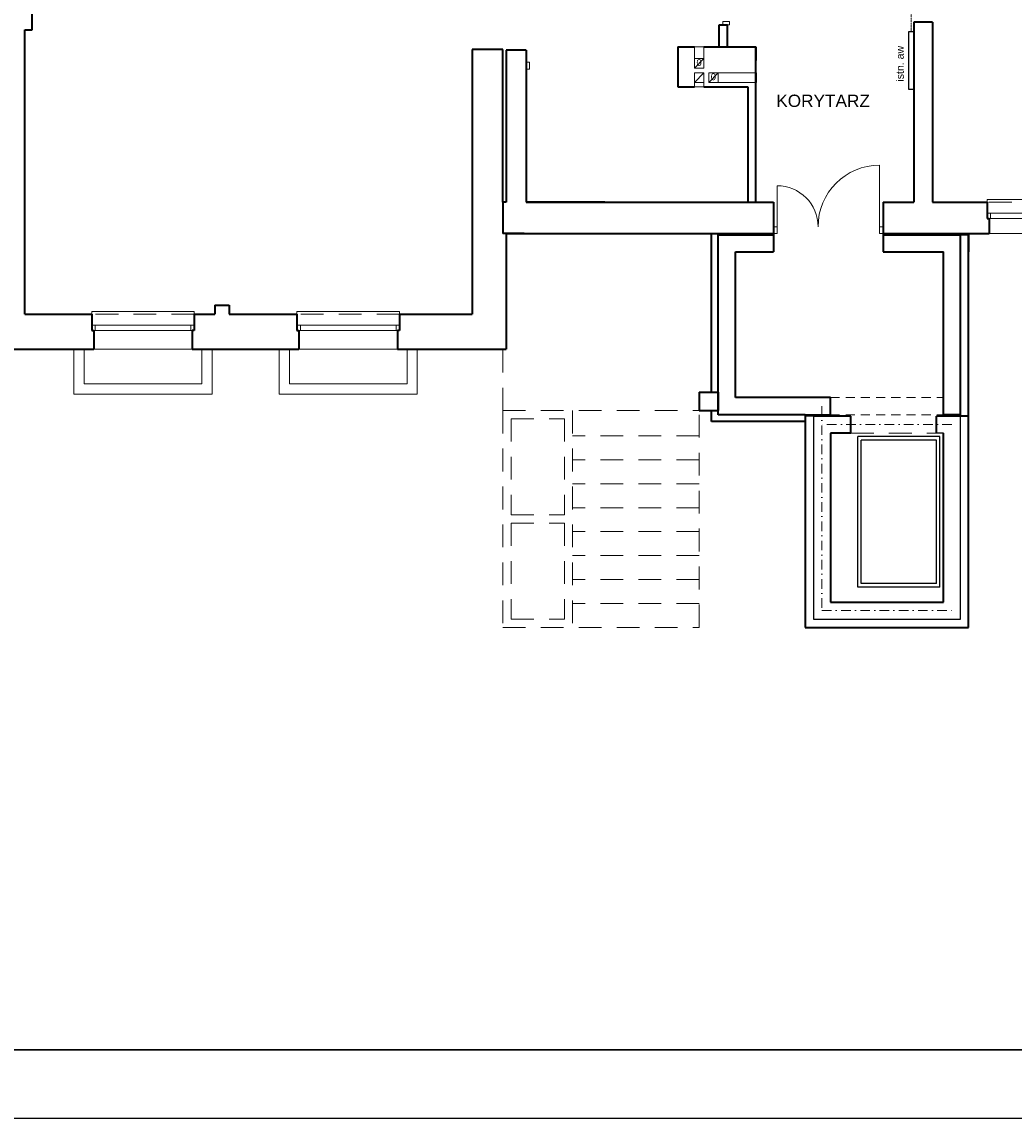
# Model space of a CAD drawing. Header units: millimetres. Extents: x -1249 to 11358, y -460 to 20182.
# Tile 24 of 37: x 4235 to 5686, y 14389 to 15992. Entities that reach past the tile are written whole.
import ezdxf
from ezdxf.enums import TextEntityAlignment as Align

# ---------------------------------------------------------------- set-up
doc = ezdxf.new("R2010")
doc.units = ezdxf.units.MM
for name, pattern in [('BORDERX2', [3.5, 1, -0.5, 1, -0.5, 0, -0.5]), ('DASHDOTX2', [2, 1, -0.5, 0, -0.5]), ('DGN Style 2', [55.531736, 33.319042, -22.212694]), ('DOT', [0.25, 0, -0.25])]:
    doc.linetypes.add(name, pattern=pattern)
for name, color, linetype, lineweight in [('dzrwi', 6, 'Continuous', 0), ('inwentaryzacja', 7, 'Continuous', 35), ('KONTURY', 92, 'Continuous', 30), ('OKNA', 3, 'Continuous', 20), ('osie', 7, 'DASHDOTX2', 20), ('przerywane', 7, 'DGN Style 2', 0), ('ściana do wyburzenia', 40, 'DOT', 25), ('ściana proj. - dział', 255, 'Continuous', 35)]:
    doc.layers.add(name, color=color, linetype=linetype, lineweight=lineweight)
for name, color, linetype in [('i_eE', 5, 'Continuous'), ('opisy', 7, 'Continuous'), ('OPRAWA02', 4, 'Continuous')]:
    doc.layers.add(name, color=color, linetype=linetype)
doc.styles.add('jagoda-100', font='arial.ttf', dxfattribs={"height": 18})
doc.styles.get("Standard").update_dxf_attribs({"font": 'ARIAL.TTF'})
doc.styles.add('Style-SWISSLT_1250', font='SWISSLT_1250.shx')

# ---------------------------------------------------------------- blocks, each defined once
blk = doc.blocks.new('*U133')
at = {"layer": 'OKNA', "linetype": 'Continuous'}
for p, q in [((-72, 28), (72, 28)), ((75, 1), (-75, 1)), ((-70, -7), (-70, 1)), ((70, -7), (70, 1)), ((75, -7), (-75, -7)), ((-75, -27), (-75, -23)), ((-75, -27), (75, -27)), ((75, -27), (75, -23))]:
    blk.add_line(p, q, dxfattribs=at)
at = {"layer": 'OKNA', "linetype": 'DGN Style 2'}
blk.add_line((-75, -23), (75, -23), dxfattribs=at)
blk = doc.blocks.new('*U135')
at = {"layer": 'OKNA', "linetype": 'Continuous'}
for p, q in [((-69, 23), (72, 23)), ((75, 1), (-72, 1)), ((-67, -7), (-67, 1)), ((70, -7), (70, 1)), ((75, -7), (-72, -7)), ((-72, -27), (-72, -23)), ((-72, -27), (75, -27)), ((75, -27), (75, -23))]:
    blk.add_line(p, q, dxfattribs=at)
at = {"layer": 'OKNA', "linetype": 'DGN Style 2'}
blk.add_line((-72, -23), (75, -23), dxfattribs=at)
blk = doc.blocks.new('istn. aw')
blk.add_lwpolyline([(2553.5, 16168.5), (2469.5, 16168.5), (2469.5, 16160.4), (2553.5, 16160.4)], close=True)
blk.add_text('istn. aw', height=11.03).set_placement((2480.6, 16175.2))

msp = doc.modelspace()

# ---------------------------------------------------------------- linework, layer by layer
for p, q in [((5607.125, 15680.417), (5619.125, 15680.417)), ((5417.125, 15417.417), (5380.125, 15417.417)), ((5392.125, 15415.417), (5380.125, 15415.417)), ((5392.125, 15415.417), (5392.125, 15118.417)), ((5607.125, 15118.417), (5607.125, 15415.417)), ((5457.125, 15165.417), (5457.125, 15385.417)), ((5577.125, 15385.417), (5457.125, 15385.417)), ((5572.125, 15380.417), (5462.125, 15380.417)), ((5462.125, 15170.417), (5462.125, 15380.417)), ((5582.125, 15390.417), (5572.125, 15390.417)), ((5572.125, 15170.417), (5572.125, 15380.417)), ((5577.125, 15165.417), (5577.125, 15385.417)), ((5572.125, 15170.417), (5462.125, 15170.417)), ((5577.125, 15165.417), (5457.125, 15165.417)), ((5392.125, 15118.417), (5572.125, 15118.417)), ((5572.125, 15118.417), (5607.125, 15118.417))]:
    msp.add_line(p, q)
at = {"layer": 'dzrwi', "linetype": 'Continuous'}
for p, q in [((5218.125, 15938.392), (5218.125, 15955.417)), ((5218.125, 15955.417), (5232.125, 15955.417)), ((5232.125, 15938.392), (5232.125, 15955.417)), ((5218.125, 15924.392), (5232.125, 15938.392)), ((5218.125, 15903.392), (5232.125, 15917.392)), ((5218.125, 15910.417), (5218.125, 15897.199)), ((5232.125, 15910.417), (5232.125, 15897.199)), ((5239.125, 15903.392), (5253.125, 15917.392)), ((5253.125, 15917.392), (5308.125, 15917.392)), ((5218.125, 15897.199), (5232.125, 15897.199)), ((5253.125, 15903.392), (5308.125, 15903.392))]:
    msp.add_line(p, q, dxfattribs=at)
at = {"layer": 'dzrwi'}
for p, q in [((5488.963, 15692.417), (5488.963, 15782.417)), ((5338.963, 15692.417), (5338.963, 15752.417)), ((4311.125, 15447.417), (4311.125, 15513.417)), ((4326.125, 15462.417), (4326.125, 15513.417)), ((4498.125, 15462.417), (4498.125, 15513.417)), ((4513.125, 15447.417), (4513.125, 15513.417)), ((4611.125, 15447.417), (4611.125, 15513.417)), ((4626.125, 15462.417), (4626.125, 15513.417)), ((4798.125, 15462.417), (4798.125, 15513.417)), ((4813.125, 15447.417), (4813.125, 15513.417)), ((4326.125, 15462.417), (4498.125, 15462.417)), ((4626.125, 15462.417), (4798.125, 15462.417)), ((4311.125, 15447.417), (4513.125, 15447.417)), ((4611.125, 15447.417), (4813.125, 15447.417))]:
    msp.add_line(p, q, dxfattribs=at)
at = {"layer": 'dzrwi', "lineweight": 35}
msp.add_line((5243.125, 15450.417), (5243.125, 15682.417), dxfattribs=at)
at = {"layer": 'dzrwi', "linetype": 'DGN Style 2'}
for p, q in [((4938.125, 15423.417), (4938.125, 15513.417)), ((5225.125, 15106.417), (5225.125, 15423.417))]:
    msp.add_line(p, q, dxfattribs=at)
at = {"layer": 'dzrwi', "linetype": 'DGN Style 2', "lineweight": 0}
for p, q in [((4938.125, 15423.417), (5225.125, 15423.417)), ((4938.125, 15423.417), (4938.125, 15106.417)), ((5040.125, 15423.417), (5040.125, 15106.417)), ((4950.125, 15411.417), (5028.125, 15411.417)), ((4950.125, 15411.417), (4950.125, 15270.917)), ((5028.125, 15411.417), (5028.125, 15270.917)), ((5225.125, 15386.417), (5040.125, 15386.417)), ((5225.125, 15351.417), (5040.125, 15351.417)), ((5225.125, 15316.417), (5040.125, 15316.417)), ((5225.125, 15281.417), (5040.125, 15281.417)), ((4950.125, 15270.917), (5028.125, 15270.917)), ((4950.125, 15258.917), (5028.125, 15258.917)), ((4950.125, 15258.917), (4950.125, 15118.417)), ((5028.125, 15258.917), (5028.125, 15118.417)), ((5225.125, 15246.417), (5040.125, 15246.417)), ((5225.125, 15211.417), (5040.125, 15211.417)), ((5225.125, 15176.417), (5040.125, 15176.417)), ((5225.125, 15141.417), (5040.125, 15141.417)), ((4950.125, 15118.417), (5028.125, 15118.417)), ((4938.125, 15106.417), (5225.125, 15106.417))]:
    msp.add_line(p, q, dxfattribs=at)
at = {"layer": 'dzrwi', "flags": 128}
for points in [[(5269.533, 15987.417), (5269.533, 15992.417), (5259.533, 15992.417), (5259.533, 15987.417)], [(4972.125, 15922.984), (4977.125, 15922.984), (4977.125, 15932.984), (4972.125, 15932.984)], [(5338.963, 15692.417), (5333.963, 15692.417), (5333.963, 15682.417), (5338.963, 15682.417)], [(5493.963, 15692.417), (5488.963, 15692.417), (5488.963, 15682.417), (5493.963, 15682.417)]]:
    msp.add_lwpolyline(points, close=True, dxfattribs=at)
at = {"layer": 'dzrwi', "linetype": 'Continuous', "flags": 128}
for points in [[(5218.125, 15938.392), (5232.125, 15938.392), (5232.125, 15924.392), (5218.125, 15924.392)], [(5218.125, 15917.392), (5232.125, 15917.392), (5232.125, 15903.392), (5218.125, 15903.392)], [(5239.125, 15917.392), (5253.125, 15917.392), (5253.125, 15903.392), (5239.125, 15903.392)]]:
    msp.add_lwpolyline(points, close=True, dxfattribs=at)
at = {"layer": 'dzrwi'}
for centre, radius, start, end in [((5488.963, 15692.417), 90, 90, 180), ((5338.963, 15692.417), 60, 0, 90)]:
    msp.add_arc(centre, radius, start, end, dxfattribs=at)
at = {"layer": 'i_eE', "linetype": 'BORDERX2', "lineweight": 18}
msp.add_lwpolyline([(5535.063, 15977.525), (5535.063, 16201.819), (5441.882, 16201.819)], dxfattribs=at)
at = {"layer": 'inwentaryzacja'}
for p, q in [((4250.125, 15980.417), (4250.125, 16118.417)), ((5254.631, 15987.417), (5266.631, 15987.417)), ((5566.125, 15991.417), (5539.125, 15991.417)), ((5539.125, 15991.417), (5539.125, 15728.417)), ((5566.125, 15991.417), (5566.125, 15728.417)), ((4239.125, 15980.417), (4250.125, 15980.417)), ((4239.125, 15564.417), (4239.125, 15980.417)), ((5194.125, 15955.417), (5218.125, 15955.417)), ((5194.125, 15955.417), (5194.125, 15923.417)), ((5232.125, 15955.417), (5308.125, 15955.417)), ((5308.125, 15728.417), (5308.125, 15955.417)), ((5308.125, 15955.417), (5308.125, 15935.417)), ((4893.125, 15951.417), (4893.125, 15564.417)), ((4938.125, 15951.417), (4893.125, 15951.417)), ((4938.125, 15728.417), (4938.125, 15951.417)), ((4972.125, 15950.417), (4943.125, 15950.417)), ((4943.125, 15950.417), (4943.125, 15728.417)), ((4972.125, 15950.417), (4972.125, 15728.417)), ((5194.125, 15923.417), (5194.125, 15897.199)), ((5308.125, 15917.392), (5308.125, 15924.417)), ((5194.125, 15897.199), (5218.125, 15897.199)), ((5232.125, 15897.199), (5296.125, 15897.199)), ((5296.125, 15897.199), (5296.125, 15728.417)), ((4943.125, 15728.417), (4938.125, 15728.417)), ((4938.125, 15728.417), (4938.125, 15682.417)), ((4972.125, 15728.417), (5322.663, 15728.417)), ((5087.125, 15728.417), (4972.125, 15728.417)), ((5308.125, 15728.417), (5333.963, 15728.417)), ((5493.963, 15728.417), (5539.125, 15728.417)), ((5566.125, 15728.417), (5646.125, 15728.417)), ((5646.125, 15728.417), (5646.125, 15704.417)), ((5646.125, 15704.417), (5649.125, 15704.417)), ((5649.125, 15704.417), (5649.125, 15682.417)), ((4956.125, 15682.417), (4938.125, 15682.417)), ((4943.125, 15682.417), (5333.963, 15682.417)), ((4969.125, 15682.417), (4943.125, 15682.417)), ((4943.125, 15682.417), (4943.125, 15513.417)), ((5493.963, 15682.417), (5649.125, 15682.417)), ((4517.125, 15577.417), (4517.125, 15564.417)), ((4517.125, 15577.417), (4538.125, 15577.417)), ((4538.125, 15577.417), (4538.125, 15564.417)), ((4239.125, 15564.417), (4337.125, 15564.417)), ((4337.125, 15564.417), (4337.125, 15540.417)), ((4487.125, 15564.417), (4517.125, 15564.417)), ((4487.125, 15564.417), (4487.125, 15540.417)), ((4538.125, 15564.417), (4637.125, 15564.417)), ((4637.125, 15564.417), (4637.125, 15540.417)), ((4787.125, 15564.417), (4893.125, 15564.417)), ((4787.125, 15564.417), (4787.125, 15540.417)), ((4337.125, 15540.417), (4340.125, 15540.417)), ((4340.125, 15540.417), (4340.125, 15513.417)), ((4484.125, 15540.417), (4484.125, 15513.417)), ((4487.125, 15540.417), (4484.125, 15540.417)), ((4637.125, 15540.417), (4640.125, 15540.417)), ((4640.125, 15540.417), (4640.125, 15513.417)), ((4784.125, 15540.417), (4784.125, 15513.417)), ((4787.125, 15540.417), (4784.125, 15540.417)), ((4178.125, 15513.417), (4340.125, 15513.417)), ((4484.125, 15513.417), (4640.125, 15513.417)), ((4784.125, 15513.417), (4943.125, 15513.417)), ((5253.125, 15450.417), (5253.125, 15423.417))]:
    msp.add_line(p, q, dxfattribs=at)
at = {"layer": 'inwentaryzacja', "linetype": 'Continuous'}
for p, q in [((5308.125, 15917.392), (5308.125, 15903.392)), ((5646.125, 15712.417), (5646.125, 15704.417)), ((4337.125, 15548.417), (4337.125, 15540.417)), ((4487.125, 15548.417), (4487.125, 15540.417)), ((4637.125, 15548.417), (4637.125, 15540.417)), ((4787.125, 15548.417), (4787.125, 15540.417))]:
    msp.add_line(p, q, dxfattribs=at)
at = {"layer": 'inwentaryzacja', "linetype": 'DGN Style 2'}
for p, q in [((5225.125, 15450.417), (5253.125, 15450.417)), ((5225.125, 15450.417), (5225.125, 15423.417)), ((5225.125, 15450.417), (5253.125, 15450.417)), ((5225.125, 15450.417), (5225.125, 15423.417)), ((5253.125, 15450.417), (5253.125, 15423.417)), ((5253.125, 15450.417), (5253.125, 15423.417)), ((5225.125, 15423.417), (5253.125, 15423.417)), ((5225.125, 15423.417), (5253.125, 15423.417))]:
    msp.add_line(p, q, dxfattribs=at)
at = {"layer": 'KONTURY', "color": 0}
msp.add_lwpolyline([(8148.987, 14488.727), (8148.987, 17258.727), (1553.44, 17258.727), (1553.44, 14488.727)], close=True, dxfattribs=at)
at = {"layer": 'opisy'}
msp.add_lwpolyline([(8257.978, 14388.727), (8257.978, 17358.727), (1418.463, 17358.727), (1418.463, 14388.727)], close=True, dxfattribs=at)
at = {"layer": 'osie', "ltscale": 14}
for p, q in [((5404.625, 15429.917), (5404.625, 15130.917)), ((5594.625, 15402.917), (5404.625, 15402.917)), ((5404.625, 15130.917), (5594.625, 15130.917))]:
    msp.add_line(p, q, dxfattribs=at)
at = {"layer": 'przerywane', "ltscale": 0.4}
for p, q in [((5417.125, 15442.417), (5582.125, 15442.417)), ((5417.125, 15417.417), (5582.125, 15417.417))]:
    msp.add_line(p, q, dxfattribs=at)
at = {"layer": 'przerywane'}
msp.add_line((5447.125, 15390.417), (5572.125, 15390.417), dxfattribs=at)
at = {"layer": 'ściana do wyburzenia'}
msp.add_line((5099.125, 15728.417), (5194.125, 15728.417), dxfattribs=at)
at = {"layer": 'ściana proj. - dział'}
for p, q in [((5254.631, 15955.417), (5254.631, 15987.417)), ((5266.631, 15955.417), (5266.631, 15987.841)), ((5333.963, 15728.417), (5333.963, 15655.417)), ((5493.963, 15728.417), (5493.963, 15655.417)), ((5253.125, 15680.417), (5333.963, 15680.417)), ((5253.125, 15417.417), (5253.125, 15680.417)), ((5493.963, 15680.417), (5607.125, 15680.417)), ((5607.125, 15655.417), (5607.125, 15680.417)), ((5619.125, 15415.417), (5619.125, 15682.417)), ((5619.125, 15682.417), (5619.125, 15655.417)), ((5278.125, 15655.417), (5333.963, 15655.417)), ((5278.125, 15442.417), (5278.125, 15655.417)), ((5493.963, 15655.417), (5582.125, 15655.417)), ((5582.125, 15442.417), (5582.125, 15655.417)), ((5607.125, 15442.417), (5607.125, 15655.417)), ((5380.125, 15442.417), (5278.125, 15442.417)), ((5417.125, 15442.417), (5380.125, 15442.417)), ((5417.125, 15415.417), (5417.125, 15442.417)), ((5582.125, 15417.417), (5582.125, 15442.417)), ((5607.125, 15417.417), (5607.125, 15442.417)), ((5243.125, 15407.417), (5243.125, 15423.417)), ((5380.125, 15407.417), (5243.125, 15407.417)), ((5380.125, 15417.417), (5253.125, 15417.417)), ((5380.125, 15417.417), (5380.125, 15106.417)), ((5447.125, 15415.417), (5392.125, 15415.417)), ((5447.125, 15390.417), (5447.125, 15415.417)), ((5619.125, 15415.417), (5572.125, 15415.417)), ((5572.125, 15390.417), (5572.125, 15415.417)), ((5607.125, 15417.417), (5582.125, 15417.417)), ((5619.125, 15106.417), (5619.125, 15415.417)), ((5619.125, 15106.417), (5619.125, 15415.417)), ((5417.125, 15390.417), (5417.125, 15143.417)), ((5447.125, 15390.417), (5417.125, 15390.417)), ((5582.125, 15143.417), (5582.125, 15390.417)), ((5417.125, 15143.417), (5447.125, 15143.417)), ((5447.125, 15143.417), (5572.125, 15143.417)), ((5572.125, 15143.417), (5582.125, 15143.417)), ((5380.125, 15106.417), (5447.125, 15106.417)), ((5447.125, 15106.417), (5572.125, 15106.417)), ((5572.125, 15106.417), (5619.125, 15106.417)), ((5572.125, 15106.417), (5619.125, 15106.417))]:
    msp.add_line(p, q, dxfattribs=at)

# ---------------------------------------------------------------- block references
at = {"layer": 'dzrwi', "linetype": 'DGN Style 2', "rotation": 180}
for name, p in [('*U135', (5721.122, 15705.419)), ('*U133', (4412.122, 15541.419)), ('*U133', (4712.122, 15541.419))]:
    msp.add_blockref(name, p, dxfattribs=at)
at = {"layer": 'OPRAWA02', "rotation": 90}
msp.add_blockref('istn. aw', (21699.542, 13424.029), dxfattribs=at)

# ---------------------------------------------------------------- texts
at = {"layer": 'dzrwi', "linetype": 'Continuous', "style": 'Style-SWISSLT_1250'}
for p in [(5225.041, 15932.375), (5245.928, 15911.662)]:
    msp.add_text('0', height=10, dxfattribs=at).set_placement(p, align=Align.MIDDLE_CENTER)
at = {"layer": 'inwentaryzacja', "linetype": 'Continuous', "lineweight": 0, "insert": (5337.859, 15876.416), "char_height": 18, "attachment_point": 4, "rotation": 359.999694, "line_spacing_factor": 0.85, "style": 'jagoda-100'}
msp.add_mtext('KORYTARZ', dxfattribs=at)

doc.saveas('drawing.dxf')
